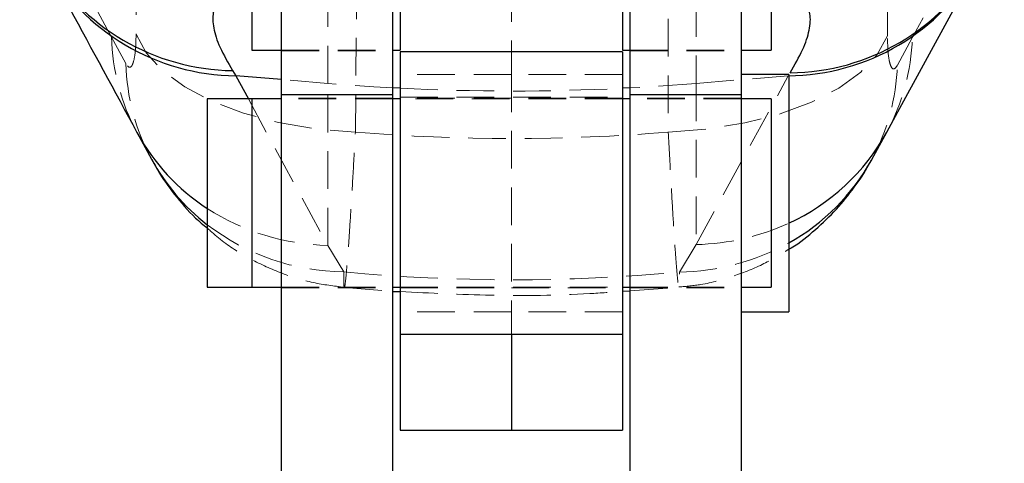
# Model space of a CAD drawing. Header units: millimetres. Extents: x 38 to 401, y 29 to 283.
# Tile 8 of 13: x 364 to 397, y 219 to 234. Entities that reach past the tile are written whole.
import ezdxf

# ---------------------------------------------------------------- set-up
doc = ezdxf.new("R2010")
doc.units = ezdxf.units.MM
doc.linetypes.add('HIDDEN', pattern=[1.905, 1.27, -0.635])

msp = doc.modelspace()

# ---------------------------------------------------------------- linework, layer by layer
at = {"color": 7, "linetype": 'Continuous', "lineweight": 25}
for p, q in [((372.8801, 231.3468), (372.8801, 251.2706)), ((376.6301, 231.3468), (376.6301, 251.2706)), ((384.6301, 231.3468), (384.6301, 251.2706)), ((388.3801, 231.3468), (388.3801, 251.2706)), ((376.8801, 240.7956), (376.8801, 232.8581)), ((384.3801, 240.7956), (384.3801, 232.8581)), ((371.8801, 239.2081), (371.8801, 232.8705)), ((389.3801, 239.2081), (389.3801, 232.8705)), ((371.8801, 232.8705), (371.8801, 232.8581)), ((371.8801, 232.8581), (372.8801, 232.8581)), ((376.6301, 232.8581), (376.8801, 232.8581)), ((384.3801, 232.7956), (376.8801, 232.7956)), ((376.8801, 232.7956), (376.8801, 223.2892)), ((384.3801, 232.8581), (384.6301, 232.8581)), ((384.3801, 232.7956), (384.3801, 223.2892)), ((388.3801, 232.8581), (389.3801, 232.8581)), ((389.3801, 232.8705), (389.3801, 232.8581)), ((371.2358, 232.1636), (371.3444, 231.9879)), ((389.9801, 232.0331), (388.3801, 232.0331)), ((389.9801, 232.0331), (389.9801, 224.0331)), ((376.6301, 231.3468), (372.8801, 231.3468)), ((372.8801, 194.0461), (372.8801, 231.3468)), ((376.6301, 194.0461), (376.6301, 231.3468)), ((388.3801, 231.3468), (384.6301, 231.3468)), ((384.6301, 194.0461), (384.6301, 231.3468)), ((388.3801, 194.0461), (388.3801, 231.3468)), ((371.8801, 231.2081), (370.3801, 231.2081)), ((370.3801, 231.2081), (370.3801, 224.8581)), ((372.8801, 231.2081), (371.8801, 231.2081)), ((371.8801, 231.2081), (371.8801, 224.8705)), ((376.8801, 231.2081), (376.6301, 231.2081)), ((384.6301, 231.2081), (384.3801, 231.2081)), ((389.3801, 231.2081), (388.3801, 231.2081)), ((389.3801, 231.2081), (389.3801, 224.8705)), ((368.0082, 230.0871), (368.4993, 229.1798)), ((392.7734, 229.1612), (393.2825, 230.0926)), ((370.3801, 224.8581), (371.8801, 224.8581)), ((371.8801, 224.8705), (371.8801, 224.8581)), ((371.8801, 224.8581), (372.8801, 224.8581)), ((376.6301, 224.8581), (376.8801, 224.8581)), ((384.3801, 224.8581), (384.6301, 224.8581)), ((384.3801, 224.7203), (384.6301, 224.7378)), ((388.3801, 224.8581), (389.3801, 224.8581)), ((389.3801, 224.8705), (389.3801, 224.8581)), ((388.3801, 224.0331), (389.9801, 224.0331)), ((376.8801, 223.2892), (376.8801, 223.2706)), ((376.8801, 223.2892), (376.8801, 220.0331)), ((376.8801, 223.2706), (384.3801, 223.2706)), ((380.6301, 223.2706), (380.6301, 220.0331)), ((384.3801, 223.2892), (384.3801, 223.2706)), ((384.3801, 223.2892), (384.3801, 220.0331)), ((376.8801, 220.0331), (380.6301, 220.0331)), ((380.6301, 220.0331), (384.3801, 220.0331))]:
    msp.add_line(p, q, dxfattribs=at)
at = {"color": 7, "linetype": 'HIDDEN', "lineweight": 18}
for p, q in [((393.306, 233.3413), (393.3036, 244.7792)), ((380.6301, 240.7956), (380.6301, 232.0331)), ((367.1556, 233.2959), (364.0598, 239.0193)), ((397.2421, 238.9616), (394.1413, 233.2682)), ((374.4398, 231.7308), (374.4398, 234.5769)), ((386.86, 234.5769), (386.86, 231.7308)), ((367.6401, 232.4019), (367.1556, 233.2959)), ((394.1413, 233.2682), (393.6387, 232.3474)), ((372.8801, 232.8581), (376.6301, 232.8581)), ((372.8801, 232.8331), (376.6301, 232.8331)), ((384.6301, 232.8581), (388.3801, 232.8581)), ((384.6301, 232.8331), (388.3801, 232.8331)), ((380.6301, 232.0331), (376.8801, 232.0331)), ((384.3801, 232.0331), (380.6301, 232.0331)), ((380.6301, 232.0331), (380.6301, 223.2706)), ((386.86, 231.7308), (389.9607, 231.9883)), ((386.86, 226.2966), (389.9607, 231.9883)), ((374.4398, 231.7308), (372.8801, 231.8603)), ((374.4398, 226.2703), (374.4398, 231.7308)), ((386.86, 231.7308), (386.86, 226.2966)), ((371.7666, 231.2081), (374.4398, 226.2703)), ((376.6301, 231.2331), (372.8801, 231.2331)), ((376.6301, 231.2081), (372.8801, 231.2081)), ((376.8801, 231.2706), (384.3801, 231.2706)), ((380.6301, 231.2331), (376.8801, 231.2331)), ((384.3801, 231.2081), (376.8801, 231.2081)), ((384.3801, 231.2331), (380.6301, 231.2331)), ((388.3801, 231.2331), (384.6301, 231.2331)), ((388.3801, 231.2081), (384.6301, 231.2081)), ((374.4398, 226.2703), (374.9865, 225.373)), ((386.2929, 225.3711), (386.86, 226.2966)), ((372.8801, 224.8581), (376.6301, 224.8581)), ((372.8801, 224.8331), (376.6301, 224.8331)), ((375.0008, 224.8525), (376.6301, 224.7192)), ((376.8801, 224.8581), (384.3801, 224.8581)), ((376.8801, 224.8331), (380.6301, 224.8331)), ((380.6301, 224.8331), (384.3801, 224.8331)), ((384.6301, 224.8581), (388.3801, 224.8581)), ((384.6301, 224.7378), (386.2782, 224.8534)), ((384.6301, 224.8331), (388.3801, 224.8331)), ((380.6301, 224.0331), (376.8801, 224.0331)), ((384.3801, 224.0331), (380.6301, 224.0331))]:
    msp.add_line(p, q, dxfattribs=at)
at = {"color": 8, "linetype": 'Continuous', "lineweight": 25}
for p, q in [((372.8801, 231.8603), (371.3444, 231.9879)), ((371.3444, 231.9879), (371.7666, 231.2081)), ((376.8801, 231.5681), (376.6301, 231.5811)), ((384.6301, 231.579), (384.3801, 231.5661))]:
    msp.add_line(p, q, dxfattribs=at)
at = {"color": 7, "linetype": 'HIDDEN', "lineweight": 18, "flags": 128}
for points in [[(368.0673, 244.8363), (368.0247, 239.0667), (367.9827, 233.3943)], [(375.3732, 230.0896), (375.4215, 235.7598), (375.4704, 241.5272)], [(385.9142, 241.5255), (385.9157, 235.761), (385.9173, 230.0888)], [(367.9827, 233.3943), (368.3267, 232.7596), (368.8781, 232.1599), (369.6219, 231.6114), (370.538, 231.1292), (371.6016, 230.7262), (372.7837, 230.4134), (374.0524, 230.1993), (375.3732, 230.0896)], [(385.9173, 230.0888), (387.2362, 230.1908), (388.5031, 230.397), (389.684, 230.7021), (390.7467, 231.0977), (391.6627, 231.5732), (392.4071, 232.1156), (392.9599, 232.7103), (393.306, 233.3413)], [(376.6301, 231.5811), (375.9897, 231.6182), (374.4398, 231.7308)], [(386.86, 231.7308), (385.3101, 231.6182), (384.6301, 231.579)]]:
    msp.add_lwpolyline(points, dxfattribs=at)
at = {"color": 7, "linetype": 'Continuous', "lineweight": 25, "flags": 128}
msp.add_lwpolyline([(393.2825, 230.0917), (393.6554, 230.7762), (396.3837, 235.7845)], dxfattribs=at)
at = {"color": 8, "linetype": 'Continuous', "lineweight": 25}
for centre, radius, start, end in [((371.3365, 239.646), 7.4831, 209.89166, 269.22936), ((371.4238, 239.4536), 7.4661, 209.28149, 269.39069), ((389.8964, 239.4291), 7.441, 270.49513, 330.65821), ((389.9456, 239.54), 7.452, 270.59241, 330.22312), ((374.2629, 233.4831), 7.1195, 208.54453, 236.94999), ((386.985, 233.5498), 7.1845, 294.6382, 331.21325), ((374.7358, 232.5796), 7.1041, 208.58708, 232.18404), ((386.5131, 232.5988), 7.1429, 299.03709, 331.21382)]:
    msp.add_arc(centre, radius, start, end, dxfattribs=at)
at = {"color": 7, "linetype": 'HIDDEN', "lineweight": 18}
for centre, radius, start, end in [((374.2624, 233.4614), 7.1087, 181.33421, 208.3931), ((387.0465, 233.482), 7.098, 331.45423, 358.27422), ((374.7535, 232.5707), 7.1154, 181.3592, 208.45631), ((386.5311, 232.5651), 7.111, 331.38225, 358.24553), ((380.6499, 306.5091), 75.0358, 267.120244, 272.849476), ((374.5984, 234.0273), 7.7587, 237.06498, 268.82852), ((375.0806, 233.0961), 7.7236, 232.51273, 269.30189), ((386.6833, 234.1548), 7.8602, 271.28804, 294.79839), ((386.1896, 233.1686), 7.7981, 270.75925, 299.08353)]:
    msp.add_arc(centre, radius, start, end, dxfattribs=at)
for major_axis, ratio, start_param, end_param in [((0, 78.6446), 0.9060131, 3.067469, 3.2155854), ((0, 83.409), 0.8542598, 3.0620257, 3.2208721)]:
    msp.add_ellipse((380.6499, 308.5182), major_axis=major_axis, ratio=ratio, start_param=start_param, end_param=end_param, dxfattribs=at)
at = {"color": 7, "linetype": 'Continuous', "lineweight": 25}
for points, knots in [([(364.9106, 235.8039), (365.1879, 235.2913), (366.2191, 233.3855), (367.2539, 231.4763), (368.0104, 230.0806)], [0, 0, 0, 0, 0.2689367, 1, 1, 1, 1]), ([(370.7495, 234.5028), (370.6816, 234.3817), (370.5457, 234.1394), (370.5733, 233.6112), (370.7721, 232.9673), (371.0813, 232.4315), (371.2358, 232.1636)], [0, 0, 0, 0, 0.24601, 0.4920007, 0.7460035, 1, 1, 1, 1]), ([(390.0226, 232.0884), (390.1761, 232.355), (390.4831, 232.8883), (390.6935, 233.5485), (390.7314, 234.1034), (390.59, 234.3609), (390.5193, 234.4897)], [0, 0, 0, 0, 0.2458318, 0.4916724, 0.7458233, 1, 1, 1, 1]), ([(368.5107, 229.1819), (368.5757, 229.0567), (368.7922, 228.6401), (369.2815, 227.9647), (369.8392, 227.3023), (370.2469, 226.9637), (370.3801, 226.8531)], [0, 0, 0, 0, 0.1428005, 0.4752167, 0.8285147, 1, 1, 1, 1]), ([(389.9801, 226.1397), (390.008, 226.1556), (390.3326, 226.3406), (390.8779, 226.7909), (391.5939, 227.4703), (392.1875, 228.2123), (392.5721, 228.7759), (392.7331, 229.0955), (392.759, 229.147)], [0, 0, 0, 0, 0.0231131, 0.269217, 0.5065839, 0.735647, 0.957397, 1, 1, 1, 1]), ([(376.6301, 224.7192), (376.6331, 224.719), (376.7162, 224.7121), (376.7996, 224.7106), (376.8801, 224.7091)], [0, 0, 0, 0, 0.0356359, 1, 1, 1, 1])]:
    msp.add_open_spline(points, degree=3, knots=knots, dxfattribs=at)
at = {"color": 7, "linetype": 'HIDDEN', "lineweight": 18}
for points, knots in [([(367.9827, 233.3943), (367.9774, 233.1918), (367.9721, 232.9884), (367.9406, 232.6668), (367.9018, 232.4444), (367.8133, 232.2626), (367.725, 232.2645), (367.6596, 232.3705), (367.6401, 232.4019)], [0, 0, 0, 0, 0.2351541, 0.2362465, 0.4723338, 0.6352444, 0.8916192, 1, 1, 1, 1]), ([(393.6387, 232.3474), (393.6375, 232.3452), (393.5919, 232.2623), (393.5039, 232.1799), (393.4124, 232.2945), (393.346, 232.5672), (393.3112, 232.9061), (393.3074, 233.2264), (393.306, 233.3413)], [0, 0, 0, 0, 0.0066587, 0.2518138, 0.4971847, 0.631987, 0.8679795, 1, 1, 1, 1]), ([(374.9865, 225.373), (374.9852, 225.2352), (374.9822, 224.9326), (374.9985, 224.8016), (375.0341, 224.9691), (375.0875, 225.5246), (375.1532, 226.4072), (375.2201, 227.429), (375.2935, 228.6539), (375.3467, 229.611), (375.3732, 230.0896)], [0, 0, 0, 0, 0.1063101, 0.2335366, 0.3607625, 0.5233602, 0.6423493, 0.7613375, 0.8806682, 1, 1, 1, 1]), ([(385.9173, 230.0888), (385.9458, 229.5568), (385.9999, 228.5476), (386.0728, 227.3027), (386.1397, 226.2573), (386.198, 225.4749), (386.245, 224.9862), (386.2775, 224.8021), (386.2962, 224.901), (386.294, 225.2144), (386.2929, 225.3711)], [0, 0, 0, 0, 0.13284923, 0.25201253, 0.37117523, 0.50632429, 0.62885979, 0.75139558, 0.87569678, 1, 1, 1, 1]), ([(370.3801, 226.8531), (370.5281, 226.72), (370.9586, 226.3327), (371.7835, 225.8189), (372.8315, 225.3278), (373.9145, 224.9898), (374.6518, 224.8998), (375.0015, 224.857)], [0, 0, 0, 0, 0.1167041, 0.3396602, 0.565802, 0.7940339, 1, 1, 1, 1]), ([(386.2771, 224.8674), (386.5248, 224.8889), (387.1531, 224.9433), (388.1181, 225.2145), (389.1167, 225.6107), (389.7052, 225.9712), (389.9801, 226.1397)], [0, 0, 0, 0, 0.1881706, 0.4772251, 0.7557409, 1, 1, 1, 1]), ([(376.8801, 224.7091), (377.9047, 224.66), (380.0335, 224.558), (382.5391, 224.5809), (384.0107, 224.6923), (384.3801, 224.7203)], [0, 0, 0, 0, 0.41002758, 0.85189673, 1, 1, 1, 1])]:
    msp.add_open_spline(points, degree=3, knots=knots, dxfattribs=at)

doc.saveas('drawing.dxf')
